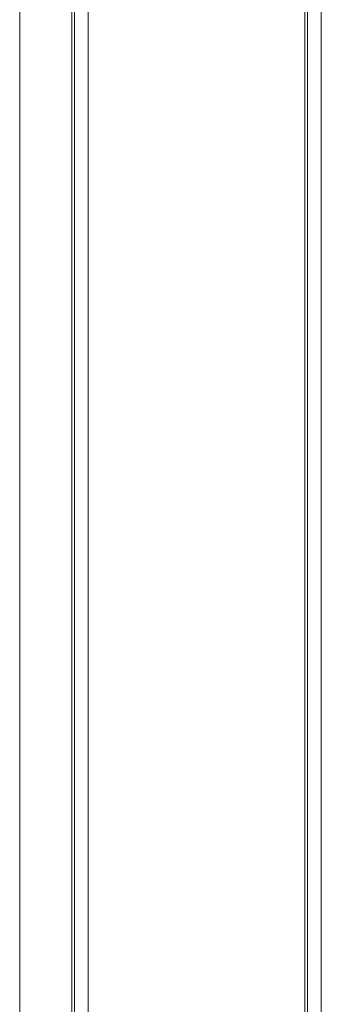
# Paper-space layout 'Sheet1' of a CAD drawing. Header units: millimetres. Extents: x 0 to 432, y 0 to 279.
# Tile 59 of 90: x 380.92 to 382.9, y 221.65 to 228.11. Entities that reach past the tile are written whole.
import ezdxf

# ---------------------------------------------------------------- set-up
doc = ezdxf.new("R2010")
doc.units = ezdxf.units.MM
doc.header["$LTSCALE"] = 0.5

psp = doc.layouts.new('Sheet1')

# ---------------------------------------------------------------- linework, layer by layer
at = {"color": 7, "linetype": 'Continuous', "lineweight": 15}
for p, q in [((382.789, 231.87), (382.789, 211.9595)), ((382.807, 231.8596), (382.807, 211.9491)), ((382.8968, 231.8078), (382.8968, 212.1046)), ((381.3701, 230.8228), (381.3701, 211.327)), ((381.2624, 230.7813), (381.2624, 211.2856)), ((381.2803, 230.7709), (381.2803, 211.2752)), ((380.9211, 230.5636), (380.9211, 211.0678))]:
    psp.add_line(p, q, dxfattribs=at)

doc.saveas('drawing.dxf')
